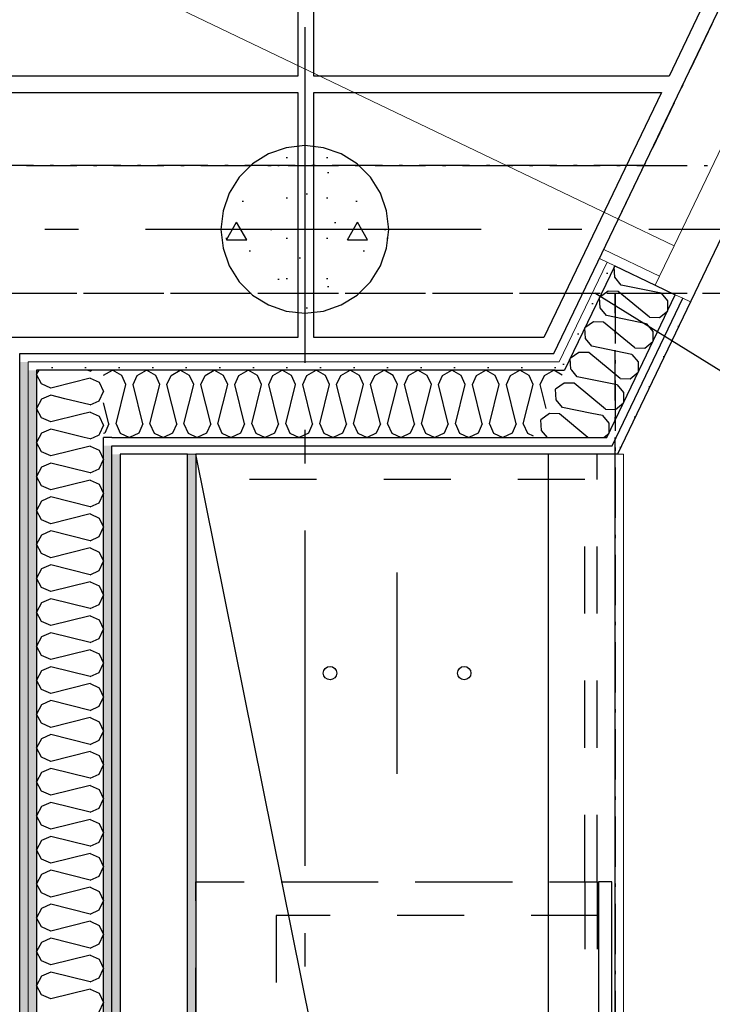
# Model space of a CAD drawing. Header units: millimetres. Extents: x -117798 to 93698, y -182207 to 252400.
# Tile 248 of 256: x -67898 to -66866, y -5972 to -4504. Entities that reach past the tile are written whole.
import ezdxf
from ezdxf.enums import TextEntityAlignment as Align

# ---------------------------------------------------------------- set-up
doc = ezdxf.new("R2010")
doc.units = ezdxf.units.MM
doc.header["$LTSCALE"] = 0.5
doc.header["$MEASUREMENT"] = 0
for name, pattern in [('Akselinje', [1500, 1000, -200, 100, -200]), ('Over snittplan', [260, 150, -50, 10, -50]), ('PLINE', [0]), ('Stipling', [400, 200, -200])]:
    doc.linetypes.add(name, pattern=pattern)
for name, color, linetype in [('222- Søyler', 7, 'Continuous'), ('222- Søyler  (Skravur)', 7, 'Continuous'), ('223- Bjelker', 7, 'Continuous'), ('242- Ikke-bærende innervegger (Skravur)(Nye konstruksjoner)', 7, 'Continuous'), ('242- Ikke-bærende innervegger(Nye konstruksjoner)', 7, 'Continuous'), ('244- Vinduer_ dører_ foldevegger(Nye konstruksjoner)', 7, 'Continuous'), ('245- Skjørt (Skravur)(Nye konstruksjoner)', 7, 'Continuous'), ('245- Skjørt(Nye konstruksjoner)', 7, 'Continuous'), ('256- Faste himlinger og overflatebehandling(Nye konstruksjoner)', 7, 'Continuous'), ('257- Systemhimlinger(Nye konstruksjoner)', 7, 'Continuous'), ('273- Kjøkkeninnredning(Nye konstruksjoner)', 7, 'Continuous'), ('82-- Modullinjer', 7, 'Continuous'), ('862- M___Nettoareal(Nye konstruksjoner)', 7, 'Continuous'), ('862- M___Nettoareal(Polylinje)(Nye konstruksjoner)', 7, 'Continuous'), ('862- M___Nettoareal(Tekst)(Nye konstruksjoner)', 7, 'Continuous')]:
    doc.layers.add(name, color=color, linetype=linetype)
doc.layers.add('234- Vinduer_ dører_ porter(Nye konstruksjoner)', color=7, linetype='Continuous', lineweight=0)
doc.layers.add('236- Innvendig kledning og overflate(Nye konstruksjoner)', color=7, linetype='Continuous', lineweight=0)
doc.styles.add('GENERATED_STYLE_1', font='arial.ttf')
doc.styles.add('GENERATED_STYLE_4', font='arial.ttf')
pattern_1 = [(244.38797, (0, 0), (-78.09313, 37.43612), [0, -50]), (244.38797, (28.24, -41.26), (-78.09313, 37.43612), [0, -50])]
pattern_2 = [(270, (0, 0), (86.60254, 0), [0, -50]), (270, (43.3, -25), (86.60254, 0), [0, -50])]
pattern_3 = [(180, (0, 0), (0, 86.60254), [0, -50]), (180, (-25, -43.3), (0, 86.60254), [0, -50])]
pattern_4 = [(90, (0, 0), (-86.60254, 0), [0, -50]), (90, (-43.3, 25), (-86.60254, 0), [0, -50])]

# ---------------------------------------------------------------- blocks, each defined once
blk = doc.blocks.new('Personal_A-203_8', base_point=(-63784.6, -7535.4))
at = {"layer": '862- M___Nettoareal(Polylinje)(Nye konstruksjoner)', "linetype": 'PLINE', "flags": 128}
blk.add_lwpolyline([(-67635.7, -5151.9), (-67635.7, -8254.4), (-66998.2, -8254.4), (-66998.2, -8579.4), (-67635.7, -8579.4), (-67635.7, -11724.4), (-66998.2, -11724.4), (-66998.2, -11954.4), (-61678.2, -11954.4), (-61678.2, -11916.9), (-61540.7, -11916.9), (-61540.7, -8516.9), (-61678.2, -8516.9), (-61678.2, -8316.9), (-61540.7, -8316.9), (-61540.7, -4916.9), (-61678.2, -4916.9), (-61678.2, -4716.9), (-61540.7, -4716.9), (-61540.7, -3686.9), (-66305.1, -3686.9), (-67007.4, -5151.9)], close=True, dxfattribs=at)
at = {"layer": '862- M___Nettoareal(Tekst)(Nye konstruksjoner)', "style": 'GENERATED_STYLE_1'}
for tag, height, p in [('DUMMY_862', 150, (-63902.5, -7129.5)), ('ROOM_NAME', 150, (-63902.5, -7975.7)), ('DUMMY_861', 100, (-64059.6, -7575.4)), ('ROOM_NUMBER', 100, (-64059.6, -7964.2)), ('DUMMY_863', 100, (-63666.7, -7941.4))]:
    blk.add_attdef(tag, text='', height=height, rotation=90, dxfattribs=at).set_placement(p, align=Align.TOP_LEFT)
blk = doc.blocks.new('Gang_A-202_9', base_point=(-68493.5, -2798))
at = {"layer": '862- M___Nettoareal(Polylinje)(Nye konstruksjoner)', "linetype": 'PLINE', "flags": 128}
blk.add_lwpolyline([(-70793.2, -1741.9), (-70793.2, -7921.9), (-69293.2, -7921.9), (-67898.2, -7921.9), (-67898.2, -5001.9), (-67101.9, -5001.9), (-66471.5, -3686.9), (-66473.2, -3686.9), (-66473.2, -3486.9), (-66473.2, -1316.9), (-66473.2, -1116.9), (-66273.2, -1116.9), (-63915.7, -1116.9), (-63915.7, 500.6), (-65435.7, 500.6), (-67250.7, 500.6), (-67250.7, 533.1), (-67250.7, 2068.1), (-67250.7, 2320.6), (-67323.2, 2320.6), (-67323.2, 2383.1), (-67323.2, 2483.1), (-67623.2, 2483.1), (-67623.2, 2383.1), (-67623.2, 2320.6), (-69143.2, 2320.6), (-69143.2, -1741.9)], close=True, dxfattribs=at)
at = {"layer": '862- M___Nettoareal(Tekst)(Nye konstruksjoner)', "style": 'GENERATED_STYLE_1'}
for tag, height, p in [('DUMMY_862', 150, (-68689.9, -2687.3)), ('ROOM_NAME', 150, (-68689.9, -3224.8)), ('DUMMY_861', 100, (-68847, -2824.6)), ('ceilingHeightCode', 100, (-68297, -3213.4)), ('ROOM_NUMBER', 100, (-68847, -3213.4)), ('DUMMY_863', 100, (-68454.2, -3190.5))]:
    blk.add_attdef(tag, text='', height=height, rotation=90, dxfattribs=at).set_placement(p, align=Align.TOP_LEFT)
blk = doc.blocks.new('*X81')
at = {"layer": '242- Ikke-bærende innervegger (Skravur)(Nye konstruksjoner)', "linetype": 'PLINE'}
for p, q in [((-67086.7, -5045.9), (-67099.6, -5055)), ((-67074, -5046.1), (-67086.7, -5045.9)), ((-67098.6, -5070.8), (-67099.6, -5055)), ((-67089.1, -5082.2), (-67098.6, -5070.8)), ((-67108.5, -5091.5), (-67121.5, -5100.6)), ((-67093.6, -5091.8), (-67108.5, -5091.5)), ((-67051.3, -5126.9), (-67093.6, -5091.8)), ((-67045.7, -5091.1), (-67089.1, -5082.2)), ((-67120.5, -5116.4), (-67121.5, -5100.6)), ((-67111.7, -5126.9), (-67120.5, -5116.4)), ((-67027.6, -5126.9), (-67024.7, -5124.6))]:
    blk.add_line(p, q, dxfattribs=at)
blk = doc.blocks.new('*X82')
at = {"layer": '242- Ikke-bærende innervegger (Skravur)(Nye konstruksjoner)', "linetype": 'PLINE'}
for p, q in [((-67010.5, -4871.4), (-67012.1, -4872.6)), ((-67011.1, -4888.3), (-67012.1, -4872.6)), ((-67001.6, -4899.8), (-67011.1, -4888.3)), ((-66942.3, -4911.9), (-67001.6, -4899.8)), ((-67021.1, -4909), (-67034, -4918.2)), ((-67006.2, -4909.3), (-67021.1, -4909)), ((-66959.6, -4947.9), (-67006.2, -4909.3)), ((-66942.3, -4911.9), (-66932.8, -4923.3)), ((-67033, -4934), (-67034, -4918.2)), ((-66932.8, -4923.3), (-66932.9, -4938.6)), ((-67023.5, -4945.4), (-67033, -4934)), ((-66944.7, -4948.2), (-66932.9, -4938.6)), ((-67042.9, -4954.7), (-67055.8, -4963.8)), ((-67028, -4955), (-67042.9, -4954.7)), ((-66981.5, -4993.5), (-67028, -4955)), ((-66964.2, -4957.5), (-67023.5, -4945.4)), ((-66964.2, -4957.5), (-66954.7, -4968.9)), ((-66959.6, -4947.9), (-66944.7, -4948.2)), ((-67054.9, -4979.6), (-67055.8, -4963.8)), ((-66954.7, -4968.9), (-66954.7, -4984.2)), ((-67045.3, -4991), (-67054.9, -4979.6)), ((-66966.6, -4993.8), (-66954.7, -4984.2)), ((-67064.8, -5000.3), (-67077.7, -5009.4)), ((-67049.9, -5000.6), (-67064.8, -5000.3)), ((-67018.1, -5026.9), (-67049.9, -5000.6)), ((-66986.1, -5003.1), (-67045.3, -4991)), ((-66986.1, -5003.1), (-66976.5, -5014.5)), ((-66981.5, -4993.5), (-66966.6, -4993.8)), ((-67076.7, -5025.2), (-67077.7, -5009.4)), ((-66976.5, -5014.5), (-66976.6, -5026.9)), ((-67075.3, -5026.9), (-67076.7, -5025.2))]:
    blk.add_line(p, q, dxfattribs=at)
blk = doc.blocks.new('*X84')
at = {"layer": '242- Ikke-bærende innervegger (Skravur)(Nye konstruksjoner)', "linetype": 'PLINE'}
for p, q in [((-67067.2, -5036.6), (-67075.3, -5026.9)), ((-67003.4, -5039.2), (-67018.1, -5026.9)), ((-66988.5, -5039.5), (-66976.6, -5029.8)), ((-66976.6, -5026.9), (-66976.6, -5029.8)), ((-67071.8, -5046.2), (-67074, -5046.1)), ((-67025.2, -5084.8), (-67071.8, -5046.2)), ((-67007.9, -5048.7), (-67067.2, -5036.6)), ((-67003.4, -5039.2), (-66988.5, -5039.5)), ((-67007.9, -5048.7), (-66998.4, -5060.2)), ((-66998.4, -5060.2), (-66998.5, -5075.4)), ((-67010.3, -5085.1), (-66998.5, -5075.4)), ((-67029.8, -5094.4), (-67045.7, -5091.1)), ((-67025.2, -5084.8), (-67010.3, -5085.1)), ((-67029.8, -5094.4), (-67020.3, -5105.8)), ((-67020.3, -5105.8), (-67020.3, -5121.1)), ((-67024.7, -5124.6), (-67020.3, -5121.1))]:
    blk.add_line(p, q, dxfattribs=at)
blk = doc.blocks.new('Dør[1]')
at = {"layer": '234- Vinduer_ dører_ porter(Nye konstruksjoner)', "linetype": 'PLINE'}
for p, q in [((-66593, -3940.4), (-67033.9, -4860.2)), ((-66621.1, -3999), (-67005.8, -4801.6)), ((-66457.7, -4005.2), (-66898.6, -4925)), ((-66922.8, -4841.3), (-66538.1, -4038.8)), ((-67005.8, -4801.6), (-67808.4, -4416.8)), ((-67027.4, -4846.6), (-67005.8, -4801.6)), ((-67005.8, -4801.6), (-66922.8, -4841.3)), ((-66922.8, -4841.3), (-66944.5, -4886.4)), ((-67027.4, -4846.6), (-67033.9, -4860.2)), ((-66944.5, -4886.4), (-67027.4, -4846.6)), ((-67033.9, -4860.2), (-66950.9, -4899.9)), ((-66944.5, -4886.4), (-66950.9, -4899.9))]:
    blk.add_line(p, q, dxfattribs=at)
at = {"layer": '236- Innvendig kledning og overflate(Nye konstruksjoner)', "linetype": 'PLINE'}
for p, q in [((-67033.9, -4860.2), (-67022.6, -4865.6)), ((-67033.9, -4860.2), (-67022.6, -4865.6)), ((-67022.6, -4865.6), (-67011.4, -4871)), ((-67022.6, -4865.6), (-67011.4, -4871)), ((-66921.2, -4914.2), (-66909.9, -4919.6)), ((-66909.9, -4919.6), (-66898.6, -4925))]:
    blk.add_line(p, q, dxfattribs=at)
at = {"layer": '244- Vinduer_ dører_ foldevegger(Nye konstruksjoner)', "linetype": 'PLINE'}
for p, q in [((-67011.4, -4871), (-66950.9, -4899.9)), ((-67011.4, -4871), (-66950.9, -4899.9)), ((-66950.9, -4899.9), (-66921.2, -4914.2))]:
    blk.add_line(p, q, dxfattribs=at)
blk = doc.blocks.new('*X257')
at = {"layer": '242- Ikke-bærende innervegger (Skravur)(Nye konstruksjoner)', "linetype": 'PLINE'}
for p, q in [((-67869.6, -5026.9), (-67870.9, -5029.2)), ((-67793.2, -5028), (-67797.5, -5026.9)), ((-67793.2, -5028), (-67790.9, -5026.9)), ((-67793.2, -5038.6), (-67847.8, -5052.3)), ((-67793.2, -5038.6), (-67779.7, -5044.8)), ((-67779.7, -5044.8), (-67773.2, -5058.6)), ((-67779.7, -5072.4), (-67773.2, -5058.6)), ((-67793.2, -5078.6), (-67830.9, -5069.2)), ((-67793.2, -5078.6), (-67779.7, -5072.4)), ((-67793.2, -5089.2), (-67807.4, -5092.7)), ((-67793.2, -5089.2), (-67779.7, -5095.4)), ((-67779.7, -5095.4), (-67773.2, -5109.2)), ((-67778.9, -5121.2), (-67773.2, -5109.2))]:
    blk.add_line(p, q, dxfattribs=at)
blk = doc.blocks.new('*X258')
at = {"layer": '242- Ikke-bærende innervegger (Skravur)(Nye konstruksjoner)', "linetype": 'PLINE'}
for p, q in [((-67870.9, -5029.2), (-67873.2, -5033.3)), ((-67865.5, -5047.1), (-67873.2, -5033.3)), ((-67851.9, -5053.3), (-67865.5, -5047.1)), ((-67847.8, -5052.3), (-67851.9, -5053.3)), ((-67865.5, -5070.1), (-67873.2, -5083.9)), ((-67851.9, -5063.9), (-67865.5, -5070.1)), ((-67830.9, -5069.2), (-67851.9, -5063.9)), ((-67865.5, -5097.7), (-67873.2, -5083.9)), ((-67851.9, -5103.9), (-67865.5, -5097.7)), ((-67807.4, -5092.7), (-67851.9, -5103.9)), ((-67865.5, -5120.7), (-67868.9, -5126.9)), ((-67851.9, -5114.5), (-67865.5, -5120.7)), ((-67802.2, -5126.9), (-67851.9, -5114.5)), ((-67779.7, -5123), (-67778.9, -5121.2)), ((-67788.3, -5126.9), (-67779.7, -5123))]:
    blk.add_line(p, q, dxfattribs=at)
blk = doc.blocks.new('*X259')
at = {"layer": '242- Ikke-bærende innervegger (Skravur)(Nye konstruksjoner)', "linetype": 'PLINE'}
for p, q in [((-67868.9, -5126.9), (-67873.2, -5134.5)), ((-67865.5, -5148.3), (-67873.2, -5134.5)), ((-67793.2, -5129.2), (-67802.2, -5126.9)), ((-67793.2, -5129.2), (-67788.3, -5126.9)), ((-67851.9, -5154.5), (-67865.5, -5148.3)), ((-67793.2, -5139.8), (-67851.9, -5154.5)), ((-67793.2, -5139.8), (-67779.7, -5146)), ((-67779.7, -5146), (-67773.2, -5159.8)), ((-67851.9, -5165.1), (-67865.5, -5171.2)), ((-67793.2, -5179.7), (-67851.9, -5165.1)), ((-67779.7, -5173.6), (-67773.2, -5159.8)), ((-67865.5, -5171.2), (-67873.2, -5185.1)), ((-67793.2, -5179.7), (-67779.7, -5173.6)), ((-67865.5, -5198.9), (-67873.2, -5185.1)), ((-67793.2, -5190.4), (-67851.9, -5205)), ((-67793.2, -5190.4), (-67779.7, -5196.5)), ((-67851.9, -5205), (-67865.5, -5198.9)), ((-67779.7, -5196.5), (-67773.2, -5210.4)), ((-67865.5, -5221.8), (-67873.2, -5235.6)), ((-67851.9, -5215.7), (-67865.5, -5221.8)), ((-67793.2, -5230.3), (-67851.9, -5215.7)), ((-67779.7, -5224.2), (-67773.2, -5210.4)), ((-67865.5, -5249.5), (-67873.2, -5235.6)), ((-67793.2, -5230.3), (-67779.7, -5224.2)), ((-67851.9, -5255.6), (-67865.5, -5249.5)), ((-67793.2, -5241), (-67851.9, -5255.6)), ((-67793.2, -5241), (-67779.7, -5247.1)), ((-67779.7, -5247.1), (-67773.2, -5260.9)), ((-67851.9, -5266.3), (-67865.5, -5272.4)), ((-67793.2, -5280.9), (-67851.9, -5266.3)), ((-67779.7, -5274.8), (-67773.2, -5260.9)), ((-67865.5, -5272.4), (-67873.2, -5286.2)), ((-67793.2, -5280.9), (-67779.7, -5274.8)), ((-67865.5, -5300), (-67873.2, -5286.2)), ((-67793.2, -5291.5), (-67851.9, -5306.2)), ((-67793.2, -5291.5), (-67779.7, -5297.7)), ((-67851.9, -5306.2), (-67865.5, -5300)), ((-67779.7, -5297.7), (-67773.2, -5311.5)), ((-67779.7, -5325.3), (-67773.2, -5311.5)), ((-67865.5, -5323), (-67873.2, -5336.8)), ((-67851.9, -5316.8), (-67865.5, -5323)), ((-67793.2, -5331.5), (-67851.9, -5316.8)), ((-67793.2, -5331.5), (-67779.7, -5325.3)), ((-67865.5, -5350.6), (-67873.2, -5336.8)), ((-67851.9, -5356.8), (-67865.5, -5350.6)), ((-67793.2, -5342.1), (-67851.9, -5356.8)), ((-67793.2, -5342.1), (-67779.7, -5348.3)), ((-67779.7, -5348.3), (-67773.2, -5362.1)), ((-67851.9, -5367.4), (-67865.5, -5373.6)), ((-67793.2, -5382.1), (-67851.9, -5367.4)), ((-67779.7, -5375.9), (-67773.2, -5362.1)), ((-67865.5, -5373.6), (-67873.2, -5387.4)), ((-67793.2, -5382.1), (-67779.7, -5375.9)), ((-67865.5, -5401.2), (-67873.2, -5387.4)), ((-67793.2, -5392.7), (-67851.9, -5407.4)), ((-67793.2, -5392.7), (-67779.7, -5398.9)), ((-67779.7, -5398.9), (-67773.2, -5412.7)), ((-67851.9, -5407.4), (-67865.5, -5401.2)), ((-67779.7, -5426.5), (-67773.2, -5412.7)), ((-67865.5, -5424.2), (-67873.2, -5438)), ((-67851.9, -5418), (-67865.5, -5424.2)), ((-67793.2, -5432.7), (-67851.9, -5418)), ((-67793.2, -5432.7), (-67779.7, -5426.5)), ((-67865.5, -5451.8), (-67873.2, -5438)), ((-67793.2, -5443.3), (-67851.9, -5458)), ((-67793.2, -5443.3), (-67779.7, -5449.5)), ((-67851.9, -5458), (-67865.5, -5451.8)), ((-67779.7, -5449.5), (-67773.2, -5463.3)), ((-67851.9, -5468.6), (-67865.5, -5474.8)), ((-67793.2, -5483.3), (-67851.9, -5468.6)), ((-67779.7, -5477.1), (-67773.2, -5463.3)), ((-67865.5, -5474.8), (-67873.2, -5488.6)), ((-67793.2, -5483.3), (-67779.7, -5477.1)), ((-67865.5, -5502.4), (-67873.2, -5488.6)), ((-67851.9, -5508.6), (-67865.5, -5502.4)), ((-67793.2, -5493.9), (-67851.9, -5508.6)), ((-67793.2, -5493.9), (-67779.7, -5500.1)), ((-67779.7, -5500.1), (-67773.2, -5513.9)), ((-67779.7, -5527.7), (-67773.2, -5513.9)), ((-67865.5, -5525.4), (-67873.2, -5539.2)), ((-67851.9, -5519.2), (-67865.5, -5525.4)), ((-67793.2, -5533.9), (-67851.9, -5519.2)), ((-67793.2, -5533.9), (-67779.7, -5527.7)), ((-67865.5, -5553), (-67873.2, -5539.2)), ((-67793.2, -5544.5), (-67851.9, -5559.1)), ((-67793.2, -5544.5), (-67779.7, -5550.6)), ((-67851.9, -5559.1), (-67865.5, -5553)), ((-67779.7, -5550.6), (-67773.2, -5564.5)), ((-67865.5, -5575.9), (-67873.2, -5589.8)), ((-67851.9, -5569.8), (-67865.5, -5575.9)), ((-67793.2, -5584.4), (-67851.9, -5569.8)), ((-67779.7, -5578.3), (-67773.2, -5564.5)), ((-67865.5, -5603.6), (-67873.2, -5589.8)), ((-67793.2, -5584.4), (-67779.7, -5578.3)), ((-67851.9, -5609.7), (-67865.5, -5603.6)), ((-67793.2, -5595.1), (-67851.9, -5609.7)), ((-67793.2, -5595.1), (-67779.7, -5601.2)), ((-67779.7, -5601.2), (-67773.2, -5615)), ((-67851.9, -5620.4), (-67865.5, -5626.5)), ((-67793.2, -5635), (-67851.9, -5620.4)), ((-67779.7, -5628.9), (-67773.2, -5615)), ((-67865.5, -5626.5), (-67873.2, -5640.3)), ((-67793.2, -5635), (-67779.7, -5628.9)), ((-67865.5, -5654.2), (-67873.2, -5640.3)), ((-67793.2, -5645.7), (-67851.9, -5660.3)), ((-67793.2, -5645.7), (-67779.7, -5651.8)), ((-67851.9, -5660.3), (-67865.5, -5654.2)), ((-67779.7, -5651.8), (-67773.2, -5665.6)), ((-67865.5, -5677.1), (-67873.2, -5690.9)), ((-67851.9, -5670.9), (-67865.5, -5677.1)), ((-67793.2, -5685.6), (-67851.9, -5670.9)), ((-67779.7, -5679.4), (-67773.2, -5665.6)), ((-67865.5, -5704.7), (-67873.2, -5690.9)), ((-67793.2, -5685.6), (-67779.7, -5679.4)), ((-67851.9, -5710.9), (-67865.5, -5704.7)), ((-67793.2, -5696.2), (-67851.9, -5710.9)), ((-67793.2, -5696.2), (-67779.7, -5702.4)), ((-67779.7, -5702.4), (-67773.2, -5716.2)), ((-67851.9, -5721.5), (-67865.5, -5727.7)), ((-67793.2, -5736.2), (-67851.9, -5721.5)), ((-67779.7, -5730), (-67773.2, -5716.2)), ((-67865.5, -5727.7), (-67873.2, -5741.5)), ((-67793.2, -5736.2), (-67779.7, -5730)), ((-67865.5, -5755.3), (-67873.2, -5741.5)), ((-67793.2, -5746.8), (-67851.9, -5761.5)), ((-67793.2, -5746.8), (-67779.7, -5753)), ((-67851.9, -5761.5), (-67865.5, -5755.3)), ((-67779.7, -5753), (-67773.2, -5766.8)), ((-67779.7, -5780.6), (-67773.2, -5766.8)), ((-67865.5, -5778.3), (-67873.2, -5792.1)), ((-67851.9, -5772.1), (-67865.5, -5778.3)), ((-67793.2, -5786.8), (-67851.9, -5772.1)), ((-67793.2, -5786.8), (-67779.7, -5780.6)), ((-67865.5, -5805.9), (-67873.2, -5792.1)), ((-67851.9, -5812.1), (-67865.5, -5805.9)), ((-67793.2, -5797.4), (-67851.9, -5812.1)), ((-67793.2, -5797.4), (-67779.7, -5803.6)), ((-67779.7, -5803.6), (-67773.2, -5817.4)), ((-67851.9, -5822.7), (-67865.5, -5828.9)), ((-67793.2, -5837.4), (-67851.9, -5822.7)), ((-67779.7, -5831.2), (-67773.2, -5817.4)), ((-67865.5, -5828.9), (-67873.2, -5842.7)), ((-67793.2, -5837.4), (-67779.7, -5831.2)), ((-67865.5, -5856.5), (-67873.2, -5842.7)), ((-67793.2, -5848), (-67851.9, -5862.7)), ((-67793.2, -5848), (-67779.7, -5854.2)), ((-67779.7, -5854.2), (-67773.2, -5868)), ((-67851.9, -5862.7), (-67865.5, -5856.5)), ((-67779.7, -5881.8), (-67773.2, -5868)), ((-67865.5, -5879.5), (-67873.2, -5893.3)), ((-67851.9, -5873.3), (-67865.5, -5879.5)), ((-67793.2, -5888), (-67851.9, -5873.3)), ((-67793.2, -5888), (-67779.7, -5881.8)), ((-67865.5, -5907.1), (-67873.2, -5893.3)), ((-67793.2, -5898.6), (-67851.9, -5913.2)), ((-67793.2, -5898.6), (-67779.7, -5904.7)), ((-67851.9, -5913.2), (-67865.5, -5907.1)), ((-67779.7, -5904.7), (-67773.2, -5918.6)), ((-67851.9, -5923.9), (-67865.5, -5930)), ((-67793.2, -5938.5), (-67851.9, -5923.9)), ((-67779.7, -5932.4), (-67773.2, -5918.6)), ((-67865.5, -5930), (-67873.2, -5943.9)), ((-67793.2, -5938.5), (-67779.7, -5932.4)), ((-67865.5, -5957.7), (-67873.2, -5943.9)), ((-67851.9, -5963.8), (-67865.5, -5957.7)), ((-67793.2, -5949.2), (-67851.9, -5963.8)), ((-67793.2, -5949.2), (-67779.7, -5955.3)), ((-67779.7, -5955.3), (-67773.2, -5969.1)), ((-67779.7, -5983), (-67773.2, -5969.1))]:
    blk.add_line(p, q, dxfattribs=at)
blk = doc.blocks.new('*X260')
at = {"layer": '242- Ikke-bærende innervegger (Skravur)(Nye konstruksjoner)', "linetype": 'PLINE'}
for p, q in [((-67773.2, -5034.3), (-67759.9, -5026.9)), ((-67746.1, -5034.6), (-67759.9, -5026.9)), ((-67723.2, -5034.6), (-67709.3, -5026.9)), ((-67695.5, -5034.6), (-67709.3, -5026.9)), ((-67672.6, -5034.6), (-67658.8, -5026.9)), ((-67644.9, -5034.6), (-67658.8, -5026.9)), ((-67622, -5034.6), (-67608.2, -5026.9)), ((-67594.4, -5034.6), (-67608.2, -5026.9)), ((-67571.4, -5034.6), (-67557.6, -5026.9)), ((-67543.8, -5034.6), (-67557.6, -5026.9)), ((-67520.8, -5034.6), (-67507, -5026.9)), ((-67493.2, -5034.6), (-67507, -5026.9)), ((-67470.2, -5034.6), (-67456.4, -5026.9)), ((-67442.6, -5034.6), (-67456.4, -5026.9)), ((-67419.6, -5034.6), (-67405.8, -5026.9)), ((-67392, -5034.6), (-67405.8, -5026.9)), ((-67369.1, -5034.6), (-67355.2, -5026.9)), ((-67341.4, -5034.6), (-67355.2, -5026.9)), ((-67318.5, -5034.6), (-67304.7, -5026.9)), ((-67290.8, -5034.6), (-67304.7, -5026.9)), ((-67267.9, -5034.6), (-67254.1, -5026.9)), ((-67240.3, -5034.6), (-67254.1, -5026.9)), ((-67217.3, -5034.6), (-67203.5, -5026.9)), ((-67189.7, -5034.6), (-67203.5, -5026.9)), ((-67166.7, -5034.6), (-67152.9, -5026.9)), ((-67139.1, -5034.6), (-67152.9, -5026.9)), ((-67116.1, -5034.6), (-67102.3, -5026.9)), ((-67089.5, -5034.1), (-67102.3, -5026.9)), ((-67739.9, -5048.2), (-67746.1, -5034.6)), ((-67729.3, -5048.2), (-67723.2, -5034.6)), ((-67689.4, -5048.2), (-67695.5, -5034.6)), ((-67678.7, -5048.2), (-67672.6, -5034.6)), ((-67638.8, -5048.2), (-67644.9, -5034.6)), ((-67628.1, -5048.2), (-67622, -5034.6)), ((-67588.2, -5048.2), (-67594.4, -5034.6)), ((-67577.6, -5048.2), (-67571.4, -5034.6)), ((-67537.6, -5048.2), (-67543.8, -5034.6)), ((-67527, -5048.2), (-67520.8, -5034.6)), ((-67487, -5048.2), (-67493.2, -5034.6)), ((-67476.4, -5048.2), (-67470.2, -5034.6)), ((-67436.4, -5048.2), (-67442.6, -5034.6)), ((-67425.8, -5048.2), (-67419.6, -5034.6)), ((-67385.8, -5048.2), (-67392, -5034.6)), ((-67375.2, -5048.2), (-67369.1, -5034.6)), ((-67335.3, -5048.2), (-67341.4, -5034.6)), ((-67324.6, -5048.2), (-67318.5, -5034.6)), ((-67284.7, -5048.2), (-67290.8, -5034.6)), ((-67274, -5048.2), (-67267.9, -5034.6)), ((-67234.1, -5048.2), (-67240.3, -5034.6)), ((-67223.5, -5048.2), (-67217.3, -5034.6)), ((-67183.5, -5048.2), (-67189.7, -5034.6)), ((-67172.9, -5048.2), (-67166.7, -5034.6)), ((-67132.9, -5048.2), (-67139.1, -5034.6)), ((-67122.3, -5048.2), (-67116.1, -5034.6)), ((-67754.6, -5106.8), (-67739.9, -5048.2)), ((-67714.7, -5106.8), (-67729.3, -5048.2)), ((-67704, -5106.8), (-67689.4, -5048.2)), ((-67664.1, -5106.8), (-67678.7, -5048.2)), ((-67653.4, -5106.8), (-67638.8, -5048.2)), ((-67613.5, -5106.8), (-67628.1, -5048.2)), ((-67602.9, -5106.8), (-67588.2, -5048.2)), ((-67562.9, -5106.8), (-67577.6, -5048.2)), ((-67552.3, -5106.8), (-67537.6, -5048.2)), ((-67512.3, -5106.8), (-67527, -5048.2)), ((-67501.7, -5106.8), (-67487, -5048.2)), ((-67461.7, -5106.8), (-67476.4, -5048.2)), ((-67451.1, -5106.8), (-67436.4, -5048.2)), ((-67411.1, -5106.8), (-67425.8, -5048.2)), ((-67400.5, -5106.8), (-67385.8, -5048.2)), ((-67360.6, -5106.8), (-67375.2, -5048.2)), ((-67349.9, -5106.8), (-67335.3, -5048.2)), ((-67310, -5106.8), (-67324.6, -5048.2)), ((-67299.3, -5106.8), (-67284.7, -5048.2)), ((-67259.4, -5106.8), (-67274, -5048.2)), ((-67248.8, -5106.8), (-67234.1, -5048.2)), ((-67208.8, -5106.8), (-67223.5, -5048.2)), ((-67198.2, -5106.8), (-67183.5, -5048.2)), ((-67158.2, -5106.8), (-67172.9, -5048.2)), ((-67147.6, -5106.8), (-67132.9, -5048.2)), ((-67113.4, -5083.8), (-67122.3, -5048.2)), ((-67765.2, -5106.8), (-67773.2, -5075.2)), ((-67771.4, -5120.4), (-67773.2, -5121.2)), ((-67765.2, -5106.8), (-67771.4, -5120.4)), ((-67754.6, -5106.8), (-67748.4, -5120.4)), ((-67748.4, -5120.4), (-67734.6, -5126.9)), ((-67720.8, -5120.4), (-67734.6, -5126.9)), ((-67714.7, -5106.8), (-67720.8, -5120.4)), ((-67704, -5106.8), (-67697.9, -5120.4)), ((-67697.9, -5120.4), (-67684, -5126.9)), ((-67670.2, -5120.4), (-67684, -5126.9)), ((-67664.1, -5106.8), (-67670.2, -5120.4)), ((-67653.4, -5106.8), (-67647.3, -5120.4)), ((-67647.3, -5120.4), (-67633.5, -5126.9)), ((-67619.6, -5120.4), (-67633.5, -5126.9)), ((-67613.5, -5106.8), (-67619.6, -5120.4)), ((-67602.9, -5106.8), (-67596.7, -5120.4)), ((-67596.7, -5120.4), (-67582.9, -5126.9)), ((-67569.1, -5120.4), (-67582.9, -5126.9)), ((-67562.9, -5106.8), (-67569.1, -5120.4)), ((-67552.3, -5106.8), (-67546.1, -5120.4)), ((-67546.1, -5120.4), (-67532.3, -5126.9)), ((-67518.5, -5120.4), (-67532.3, -5126.9)), ((-67512.3, -5106.8), (-67518.5, -5120.4)), ((-67501.7, -5106.8), (-67495.5, -5120.4)), ((-67495.5, -5120.4), (-67481.7, -5126.9)), ((-67467.9, -5120.4), (-67481.7, -5126.9)), ((-67461.7, -5106.8), (-67467.9, -5120.4)), ((-67451.1, -5106.8), (-67444.9, -5120.4)), ((-67444.9, -5120.4), (-67431.1, -5126.9)), ((-67417.3, -5120.4), (-67431.1, -5126.9)), ((-67411.1, -5106.8), (-67417.3, -5120.4)), ((-67400.5, -5106.8), (-67394.3, -5120.4)), ((-67394.3, -5120.4), (-67380.5, -5126.9)), ((-67366.7, -5120.4), (-67380.5, -5126.9)), ((-67360.6, -5106.8), (-67366.7, -5120.4)), ((-67349.9, -5106.8), (-67343.8, -5120.4)), ((-67343.8, -5120.4), (-67329.9, -5126.9)), ((-67316.1, -5120.4), (-67329.9, -5126.9)), ((-67310, -5106.8), (-67316.1, -5120.4)), ((-67299.3, -5106.8), (-67293.2, -5120.4)), ((-67293.2, -5120.4), (-67279.4, -5126.9)), ((-67265.5, -5120.4), (-67279.4, -5126.9)), ((-67259.4, -5106.8), (-67265.5, -5120.4)), ((-67248.8, -5106.8), (-67242.6, -5120.4)), ((-67242.6, -5120.4), (-67228.8, -5126.9)), ((-67215, -5120.4), (-67228.8, -5126.9)), ((-67208.8, -5106.8), (-67215, -5120.4)), ((-67198.2, -5106.8), (-67192, -5120.4)), ((-67192, -5120.4), (-67178.2, -5126.9)), ((-67164.4, -5120.4), (-67178.2, -5126.9)), ((-67158.2, -5106.8), (-67164.4, -5120.4)), ((-67147.6, -5106.8), (-67141.4, -5120.4)), ((-67141.4, -5120.4), (-67132.9, -5124.4))]:
    blk.add_line(p, q, dxfattribs=at)
blk = doc.blocks.new('Standard grid marker[207]', base_point=(20739.5, -4816.9))
at = {"layer": '82-- Modullinjer', "linetype": 'Akselinje'}
blk.add_line((20539.5, -4816.9), (-81321.3, -4816.9), dxfattribs=at)
at = {"layer": '82-- Modullinjer', "style": 'GENERATED_STYLE_4'}
for tag, p in [('AC_MarkerText_1_0', (20862, -4856.9)), ('AC_MarkerText_1_1', (-81898.8, -4856.9))]:
    blk.add_attdef(tag, text='', height=175, rotation=90, dxfattribs=at).set_placement(p, align=Align.TOP_CENTER)
blk = doc.blocks.new('Standard grid marker[211]', base_point=(-67473.2, 26434.4))
at = {"layer": '82-- Modullinjer', "linetype": 'Akselinje'}
blk.add_line((-67473.2, 26234.4), (-67473.2, -50374.4), dxfattribs=at)
at = {"layer": '82-- Modullinjer', "style": 'GENERATED_STYLE_4'}
for tag, p in [('AC_MarkerText_1_0', (-67600.7, 26644.4)), ('AC_MarkerText_1_1', (-67600.7, -50864.4))]:
    blk.add_attdef(tag, text='', height=175, rotation=90, dxfattribs=at).set_placement(p, align=Align.TOP_CENTER)
blk = doc.blocks.new('Høyskap[216]', base_point=(-67635.7, -5789.4))
at = {"layer": '273- Kjøkkeninnredning(Nye konstruksjoner)', "linetype": 'Stipling'}
for p, q in [((-67055.7, -5789.4), (-67055.7, -6389.4)), ((-67055.7, -6389.4), (-67635.7, -6389.4))]:
    blk.add_line(p, q, dxfattribs=at)
at = {"layer": '273- Kjøkkeninnredning(Nye konstruksjoner)', "linetype": 'Stipling', "flags": 128}
blk.add_lwpolyline([(-67037.7, -5789.4), (-67037.7, -6404.4), (-67635.7, -6404.4), (-67635.7, -5789.4)], close=True, dxfattribs=at)
blk = doc.blocks.new('Innebygget ovn[217]', base_point=(-67015.7, -6389.4))
at = {"layer": '273- Kjøkkeninnredning(Nye konstruksjoner)', "linetype": 'Stipling'}
for p, q in [((-67035.7, -5839.4), (-67515.7, -5839.4)), ((-67515.7, -5839.4), (-67515.7, -6339.4)), ((-67515.7, -6339.4), (-67035.7, -6339.4))]:
    blk.add_line(p, q, dxfattribs=at)
at = {"layer": '273- Kjøkkeninnredning(Nye konstruksjoner)', "linetype": 'PLINE', "flags": 128}
blk.add_lwpolyline([(-67035.7, -6389.4), (-67015.7, -6389.4), (-67015.7, -5789.4), (-67035.7, -5789.4)], close=True, dxfattribs=at)
blk = doc.blocks.new('Høyskap[255]', base_point=(-67635.7, -5789.4))
at = {"layer": '273- Kjøkkeninnredning(Nye konstruksjoner)', "linetype": 'Stipling'}
for p, q in [((-67055.7, -5189.4), (-67635.7, -5189.4)), ((-67055.7, -5789.4), (-67055.7, -5189.4))]:
    blk.add_line(p, q, dxfattribs=at)
at = {"layer": '273- Kjøkkeninnredning(Nye konstruksjoner)', "linetype": 'Stipling', "flags": 128}
blk.add_lwpolyline([(-67037.7, -5789.4), (-67037.7, -5151.9), (-67635.7, -5151.9), (-67635.7, -5789.4)], close=True, dxfattribs=at)

msp = doc.modelspace()

# ---------------------------------------------------------------- hatches: boundary and pattern name
at = {"layer": '222- Søyler  (Skravur)', "linetype": 'Continuous'}
h = msp.add_hatch(dxfattribs=at)
h.set_pattern_fill('Betong_strukturell', color=256, style=0, pattern_type=2)
h.set_pattern_definition([(0, (0, 0), (0, 311.7692), [30, -150]), (0, (90, 155.9), (0, 311.7692), [30, -150]), (60, (0, 0), (-270, 155.8846), [30, -150]), (60, (180, 0), (-270, 155.8846), [30, -150]), (120, (30, 0), (270, 155.8846), [30, -150]), (120, (210, 0), (270, 155.8846), [30, -150]), (0, (0, 30), (0, 60), [0, -60, 0, -90.000004]), (45, (30, 30), (-42.42641, 42.42641), [0, -45, 0, -75.000003])])
h.paths.add_polyline_path([(-67473.2, -4941.9), (-67445.3, -4938.8), (-67418.9, -4929.5), (-67395.2, -4914.7), (-67375.4, -4894.9), (-67360.5, -4871.2), (-67351.3, -4844.7), (-67348.2, -4816.9), (-67351.3, -4789.1), (-67360.5, -4762.7), (-67375.4, -4739), (-67395.2, -4719.2), (-67418.9, -4704.3), (-67445.3, -4695.1), (-67473.2, -4691.9), (-67501, -4695.1), (-67527.4, -4704.3), (-67551.1, -4719.2), (-67570.9, -4739), (-67585.8, -4762.7), (-67595, -4789.1), (-67598.2, -4816.9), (-67595, -4844.7), (-67585.8, -4871.2), (-67570.9, -4894.9), (-67551.1, -4914.7), (-67527.4, -4929.5), (-67501, -4938.8)])
at = {"layer": '242- Ikke-bærende innervegger (Skravur)(Nye konstruksjoner)', "linetype": 'Continuous'}
h = msp.add_hatch(dxfattribs=at)
h.set_pattern_fill('Gips', color=256, style=0, pattern_type=2)
h.set_pattern_definition(pattern_1)
h.paths.add_polyline_path([(-67033.9, -4860.2), (-67101.9, -5001.9), (-67088, -5001.9), (-67022.6, -4865.6)])
h = msp.add_hatch(dxfattribs=at)
h.set_pattern_fill('Gips', color=256, style=0, pattern_type=2)
h.set_pattern_definition(pattern_1)
h.paths.add_polyline_path([(-67094, -5014.4), (-67080.1, -5014.4), (-67011.4, -4871), (-67022.6, -4865.6)])
h = msp.add_hatch(dxfattribs=at)
h.set_pattern_fill('Gips', color=256, style=0, pattern_type=2)
h.set_pattern_definition(pattern_1)
h.paths.add_polyline_path([(-67023.2, -5126.9), (-67009.3, -5126.9), (-66909.9, -4919.6), (-66921.2, -4914.2)])
h = msp.add_hatch(dxfattribs=at)
h.set_pattern_fill('Gips', color=256, style=0, pattern_type=2)
h.set_pattern_definition(pattern_1)
h.paths.add_polyline_path([(-67015.3, -5139.4), (-67001.4, -5139.4), (-66898.6, -4925), (-66909.9, -4919.6)])
h = msp.add_hatch(dxfattribs=at)
h.set_pattern_fill('Gips', color=256, style=0, pattern_type=2)
h.set_pattern_definition(pattern_2)
h.paths.add_polyline_path([(-67885.7, -5001.9), (-67898.2, -5001.9), (-67885.7, -5014.4)])
h = msp.add_hatch(dxfattribs=at)
h.set_pattern_fill('Gips', color=256, style=0, pattern_type=2)
h.set_pattern_definition(pattern_2)
h.paths.add_polyline_path([(-67885.7, -5014.4), (-67898.2, -5001.9), (-67898.2, -5014.4)])
h = msp.add_hatch(dxfattribs=at)
h.set_pattern_fill('Gips', color=256, style=0, pattern_type=2)
h.set_pattern_definition(pattern_3)
h.paths.add_polyline_path([(-67885.7, -5014.4), (-67107.9, -5014.4), (-67101.9, -5001.9), (-67885.7, -5001.9)])
h = msp.add_hatch(dxfattribs=at)
h.set_pattern_fill('Gips', color=256, style=0, pattern_type=2)
h.set_pattern_definition(pattern_1)
h.paths.add_polyline_path([(-67101.9, -5001.9), (-67107.9, -5014.4), (-67094, -5014.4)])
h = msp.add_hatch(dxfattribs=at)
h.set_pattern_fill('Gips', color=256, style=0, pattern_type=2)
h.set_pattern_definition(pattern_1)
h.paths.add_polyline_path([(-67088, -5001.9), (-67101.9, -5001.9), (-67094, -5014.4)])
h = msp.add_hatch(dxfattribs=at)
h.set_pattern_fill('Gips', color=256, style=0, pattern_type=2)
h.set_pattern_definition(pattern_2)
h.paths.add_polyline_path([(-67898.2, -5014.4), (-67898.2, -12016.9), (-67885.7, -12016.9), (-67885.7, -5014.4)])
h = msp.add_hatch(dxfattribs=at)
h.set_pattern_fill('Gips', color=256, style=0, pattern_type=2)
h.set_pattern_definition(pattern_2)
h.paths.add_polyline_path([(-67873.2, -5014.4), (-67885.7, -5014.4), (-67873.2, -5026.9)])
h = msp.add_hatch(dxfattribs=at)
h.set_pattern_fill('Gips', color=256, style=0, pattern_type=2)
h.set_pattern_definition(pattern_2)
h.paths.add_polyline_path([(-67873.2, -5026.9), (-67885.7, -5014.4), (-67885.7, -5026.9)])
h = msp.add_hatch(dxfattribs=at)
h.set_pattern_fill('Gips', color=256, style=0, pattern_type=2)
h.set_pattern_definition(pattern_3)
h.paths.add_polyline_path([(-67873.2, -5026.9), (-67100, -5026.9), (-67094, -5014.4), (-67873.2, -5014.4)])
h = msp.add_hatch(dxfattribs=at)
h.set_pattern_fill('Gips', color=256, style=0, pattern_type=2)
h.set_pattern_definition(pattern_1)
h.paths.add_polyline_path([(-67094, -5014.4), (-67100, -5026.9), (-67086.1, -5026.9)])
h = msp.add_hatch(dxfattribs=at)
h.set_pattern_fill('Gips', color=256, style=0, pattern_type=2)
h.set_pattern_definition(pattern_1)
h.paths.add_polyline_path([(-67080.1, -5014.4), (-67094, -5014.4), (-67086.1, -5026.9)])
h = msp.add_hatch(dxfattribs=at)
h.set_pattern_fill('Gips', color=256, style=0, pattern_type=2)
h.set_pattern_definition(pattern_2)
h.paths.add_polyline_path([(-67885.7, -5026.9), (-67885.7, -12016.9), (-67873.2, -12016.9), (-67873.2, -5026.9)])
h = msp.add_hatch(dxfattribs=at)
h.set_pattern_fill('Gips', color=256, style=0, pattern_type=2)
h.set_pattern_definition(pattern_2)
h.paths.add_polyline_path([(-67760.7, -5126.9), (-67773.2, -5126.9), (-67760.7, -5139.4)])
h = msp.add_hatch(dxfattribs=at)
h.set_pattern_fill('Gips', color=256, style=0, pattern_type=2)
h.set_pattern_definition(pattern_2)
h.paths.add_polyline_path([(-67760.7, -5139.4), (-67773.2, -5126.9), (-67773.2, -5139.4)])
h = msp.add_hatch(dxfattribs=at)
h.set_pattern_fill('Gips', color=256, style=0, pattern_type=2)
h.set_pattern_definition(pattern_3)
h.paths.add_polyline_path([(-67760.7, -5139.4), (-67029.2, -5139.4), (-67023.2, -5126.9), (-67760.7, -5126.9)])
h = msp.add_hatch(dxfattribs=at)
h.set_pattern_fill('Gips', color=256, style=0, pattern_type=2)
h.set_pattern_definition(pattern_1)
h.paths.add_polyline_path([(-67023.2, -5126.9), (-67029.2, -5139.4), (-67015.3, -5139.4)])
h = msp.add_hatch(dxfattribs=at)
h.set_pattern_fill('Gips', color=256, style=0, pattern_type=2)
h.set_pattern_definition(pattern_1)
h.paths.add_polyline_path([(-67009.3, -5126.9), (-67023.2, -5126.9), (-67015.3, -5139.4)])
h = msp.add_hatch(dxfattribs=at)
h.set_pattern_fill('Gips', color=256, style=0, pattern_type=2)
h.set_pattern_definition(pattern_2)
h.paths.add_polyline_path([(-67773.2, -5139.4), (-67773.2, -12016.9), (-67760.7, -12016.9), (-67760.7, -5139.4)])
h = msp.add_hatch(dxfattribs=at)
h.set_pattern_fill('Gips', color=256, style=0, pattern_type=2)
h.set_pattern_definition(pattern_2)
h.paths.add_polyline_path([(-67748.2, -5139.4), (-67760.7, -5139.4), (-67748.2, -5151.9)])
h = msp.add_hatch(dxfattribs=at)
h.set_pattern_fill('Gips', color=256, style=0, pattern_type=2)
h.set_pattern_definition(pattern_2)
h.paths.add_polyline_path([(-67748.2, -5151.9), (-67760.7, -5139.4), (-67760.7, -5151.9)])
h = msp.add_hatch(dxfattribs=at)
h.set_pattern_fill('Gips', color=256, style=0, pattern_type=2)
h.set_pattern_definition(pattern_3)
h.paths.add_polyline_path([(-67748.2, -5151.9), (-67021.3, -5151.9), (-67015.3, -5139.4), (-67748.2, -5139.4)])
h = msp.add_hatch(dxfattribs=at)
h.set_pattern_fill('Gips', color=256, style=0, pattern_type=2)
h.set_pattern_definition(pattern_1)
h.paths.add_polyline_path([(-67015.3, -5139.4), (-67021.3, -5151.9), (-67007.4, -5151.9)])
h = msp.add_hatch(dxfattribs=at)
h.set_pattern_fill('Gips', color=256, style=0, pattern_type=2)
h.set_pattern_definition(pattern_1)
h.paths.add_polyline_path([(-67001.4, -5139.4), (-67015.3, -5139.4), (-67007.4, -5151.9)])
h = msp.add_hatch(dxfattribs=at)
h.set_pattern_fill('Gips', color=256, style=0, pattern_type=2)
h.set_pattern_definition(pattern_2)
h.paths.add_polyline_path([(-67760.7, -5151.9), (-67760.7, -12016.9), (-67748.2, -12016.9), (-67748.2, -5151.9)])
h = msp.add_hatch(dxfattribs=at)
h.set_pattern_fill('Gips', color=256, style=0, pattern_type=2)
h.set_pattern_definition(pattern_4)
h.paths.add_polyline_path([(-67635.7, -11724.4), (-67635.7, -5151.9), (-67648.2, -5151.9), (-67648.2, -11724.4)])
at = {"layer": '245- Skjørt (Skravur)(Nye konstruksjoner)', "linetype": 'Continuous'}
h = msp.add_hatch(dxfattribs=at)
h.set_pattern_fill('Gips', color=256, style=0, pattern_type=2)
h.set_pattern_definition(pattern_4)
h.paths.add_polyline_path([(-66998.2, -8254.4), (-66998.2, -5151.9), (-67010.7, -5151.9), (-67010.7, -8254.4)])

# ---------------------------------------------------------------- linework, layer by layer
at = {"layer": '222- Søyler', "linetype": 'PLINE', "flags": 128}
msp.add_lwpolyline([(-67598.2, -4816.9), (-67595, -4844.7), (-67585.8, -4871.2), (-67570.9, -4894.9), (-67551.1, -4914.7), (-67527.4, -4929.5), (-67501, -4938.8), (-67473.2, -4941.9), (-67445.3, -4938.8), (-67418.9, -4929.5), (-67395.2, -4914.7), (-67375.4, -4894.9), (-67360.5, -4871.2), (-67351.3, -4844.7), (-67348.2, -4816.9), (-67351.3, -4789.1), (-67360.5, -4762.7), (-67375.4, -4739), (-67395.2, -4719.2), (-67418.9, -4704.3), (-67445.3, -4695.1), (-67473.2, -4691.9), (-67501, -4695.1), (-67527.4, -4704.3), (-67551.1, -4719.2), (-67570.9, -4739), (-67585.8, -4762.7), (-67595, -4789.1)], close=True, dxfattribs=at)
at = {"layer": '223- Bjelker', "linetype": 'Over snittplan', "flags": 128}
for points in [[(-75168.2, -4721.9), (-61372.4, -4721.9)], [(-75168.2, -4911.9), (-61372.4, -4911.9)]]:
    msp.add_lwpolyline(points, dxfattribs=at)
at = {"layer": '236- Innvendig kledning og overflate(Nye konstruksjoner)', "linetype": 'PLINE'}
for p, q in [((-67022.6, -4865.6), (-67094, -5014.4)), ((-67033.9, -4860.2), (-67022.6, -4865.6)), ((-67022.6, -4865.6), (-67011.4, -4871)), ((-66921.2, -4914.2), (-66909.9, -4919.6)), ((-66909.9, -4919.6), (-66898.6, -4925)), ((-67885.7, -5014.4), (-67885.7, -5026.9)), ((-67873.2, -5014.4), (-67885.7, -5014.4)), ((-67094, -5014.4), (-67873.2, -5014.4)), ((-67885.7, -5026.9), (-67885.7, -12016.9))]:
    msp.add_line(p, q, dxfattribs=at)
at = {"layer": '236- Innvendig kledning og overflate(Nye konstruksjoner)', "linetype": 'PLINE', "flags": 128}
for points in [[(-67033.9, -4860.2), (-67101.9, -5001.9)], [(-67007.4, -5151.9), (-66898.6, -4925)], [(-67898.2, -5001.9), (-67885.7, -5001.9)], [(-67101.9, -5001.9), (-67885.7, -5001.9)], [(-67748.2, -12016.9), (-67748.2, -5151.9)], [(-67748.2, -5151.9), (-67021.3, -5151.9)], [(-67635.7, -5151.9), (-67648.2, -5151.9)], [(-67635.7, -11724.4), (-67635.7, -5151.9)], [(-67007.4, -5151.9), (-67021.3, -5151.9)], [(-66998.2, -5151.9), (-67010.7, -5151.9)], [(-66998.2, -8254.4), (-66998.2, -5151.9)]]:
    msp.add_lwpolyline(points, dxfattribs=at)
at = {"layer": '242- Ikke-bærende innervegger(Nye konstruksjoner)', "linetype": 'PLINE'}
for p, q in [((-67011.4, -4871), (-67086.1, -5026.9)), ((-67011.4, -4871), (-66950.9, -4899.9)), ((-66950.9, -4899.9), (-66921.2, -4914.2)), ((-66975.2, -5026.9), (-66921.2, -4914.2)), ((-67009.3, -5126.9), (-66909.9, -4919.6)), ((-67773.2, -5026.9), (-67873.2, -5026.9)), ((-67873.2, -5026.9), (-67873.2, -5126.9)), ((-67773.2, -5026.9), (-67873.2, -5026.9)), ((-67100, -5026.9), (-67773.2, -5026.9)), ((-67100, -5026.9), (-67086.1, -5026.9)), ((-67100, -5026.9), (-67086.1, -5026.9)), ((-67023.2, -5126.9), (-66975.2, -5026.9)), ((-67873.2, -5126.9), (-67873.2, -12016.9)), ((-67760.7, -5126.9), (-67773.2, -5126.9)), ((-67773.2, -12016.9), (-67773.2, -5126.9)), ((-67760.7, -5126.9), (-67773.2, -5126.9)), ((-67760.7, -5126.9), (-67134.1, -5126.9)), ((-67134.1, -5126.9), (-67023.2, -5126.9)), ((-67134.1, -5126.9), (-67023.2, -5126.9)), ((-67015.3, -5139.4), (-67009.3, -5126.9)), ((-67760.7, -12016.9), (-67760.7, -5139.4)), ((-67760.7, -5139.4), (-67029.2, -5139.4)), ((-67029.2, -5139.4), (-67015.3, -5139.4)), ((-67648.2, -11736.9), (-67648.2, -5151.9))]:
    msp.add_line(p, q, dxfattribs=at)
at = {"layer": '242- Ikke-bærende innervegger(Nye konstruksjoner)', "linetype": 'PLINE', "flags": 128}
for points in [[(-67648.2, -5151.9), (-67748.2, -5151.9)], [(-67748.2, -5151.9), (-67748.2, -11836.9)]]:
    msp.add_lwpolyline(points, dxfattribs=at)
at = {"layer": '245- Skjørt(Nye konstruksjoner)', "linetype": 'PLINE'}
msp.add_line((-67010.7, -8254.4), (-67010.7, -5151.9), dxfattribs=at)
at = {"layer": '245- Skjørt(Nye konstruksjoner)', "linetype": 'PLINE', "flags": 128}
for points in [[(-67110.7, -5151.9), (-67110.7, -8254.4)], [(-67010.7, -5151.9), (-67110.7, -5151.9)]]:
    msp.add_lwpolyline(points, dxfattribs=at)
at = {"layer": '256- Faste himlinger og overflatebehandling(Nye konstruksjoner)', "linetype": 'PLINE'}
for p, q in [((-61540.7, -8321.9), (-67041, -4911.9)), ((-67010.7, -8254.4), (-67635.7, -5151.9))]:
    msp.add_line(p, q, dxfattribs=at)
at = {"layer": '256- Faste himlinger og overflatebehandling(Nye konstruksjoner)', "linetype": 'Over snittplan', "flags": 128}
for points in [[(-66473.2, -3690.4), (-66967.6, -4721.9)], [(-66967.6, -4721.9), (-70793.2, -4721.9)], [(-70793.2, -4911.9), (-67010.7, -4911.9)], [(-67010.7, -4911.9), (-61540.7, -4911.9)], [(-67010.7, -8321.9), (-67010.7, -4911.9)], [(-67010.7, -4911.9), (-67010.7, -8321.9)]]:
    msp.add_lwpolyline(points, dxfattribs=at)
at = {"layer": '256- Faste himlinger og overflatebehandling(Nye konstruksjoner)', "linetype": 'PLINE', "flags": 128}
msp.add_lwpolyline([(-67010.7, -8254.4), (-67010.7, -5151.9), (-67635.7, -5151.9), (-67635.7, -8254.4)], close=True, dxfattribs=at)
at = {"layer": '257- Systemhimlinger(Nye konstruksjoner)', "linetype": 'PLINE', "flags": 128}
for points in [[(-67483.9, -4012.7), (-67483.9, -4588.7)], [(-67459.9, -4588.7), (-67459.9, -4012.7)], [(-66883.9, -4491.8), (-66930.4, -4588.7)], [(-67483.9, -4588.7), (-68059.9, -4588.7)], [(-66930.4, -4588.7), (-67459.9, -4588.7)], [(-68059.9, -4612.7), (-67483.9, -4612.7)], [(-67483.9, -4612.7), (-67483.9, -4977.9)], [(-67459.9, -4612.7), (-66941.9, -4612.7)], [(-67459.9, -4977.9), (-67459.9, -4612.7)], [(-66941.9, -4612.7), (-67117, -4977.9)], [(-67483.9, -4977.9), (-67922.2, -4977.9)], [(-67117, -4977.9), (-67459.9, -4977.9)]]:
    msp.add_lwpolyline(points, dxfattribs=at)
at = {"layer": '273- Kjøkkeninnredning(Nye konstruksjoner)', "linetype": 'PLINE'}
msp.add_line((-67335.7, -5628.2), (-67335.7, -5328.2), dxfattribs=at)
for centre in [(-67435.7, -5478.2), (-67235.7, -5478.2)]:
    msp.add_circle(centre, 10, dxfattribs=at)

# ---------------------------------------------------------------- block references
at = {"layer": '242- Ikke-bærende innervegger(Nye konstruksjoner)'}
for name in ['*X82', '*X258', '*X257', '*X260', '*X84', '*X81', '*X259']:
    msp.add_blockref(name, (0, 0), dxfattribs=at)
at = {"layer": '244- Vinduer_ dører_ foldevegger(Nye konstruksjoner)', "linetype": 'PLINE'}
msp.add_blockref('Dør[1]', (0, 0), dxfattribs=at)
at = {"layer": '273- Kjøkkeninnredning(Nye konstruksjoner)', "linetype": 'Stipling'}
for name in ['Høyskap[255]', 'Høyskap[216]']:
    msp.add_blockref(name, (-67635.7, -5789.4), dxfattribs=at)
at = {"layer": '273- Kjøkkeninnredning(Nye konstruksjoner)', "linetype": 'PLINE'}
msp.add_blockref('Innebygget ovn[217]', (-67015.7, -6389.4), dxfattribs=at)
at = {"layer": '82-- Modullinjer', "linetype": 'PLINE'}
for name, p in [('Standard grid marker[211]', (-67473.2, 26434.4)), ('Standard grid marker[207]', (20739.5, -4816.9))]:
    msp.add_blockref(name, p, dxfattribs=at)
at = {"layer": '862- M___Nettoareal(Nye konstruksjoner)', "linetype": 'Continuous'}
for name, p in [('Gang_A-202_9', (-68493.5, -2798)), ('Personal_A-203_8', (-63784.6, -7535.4))]:
    msp.add_blockref(name, p, dxfattribs=at)

doc.saveas('drawing.dxf')
